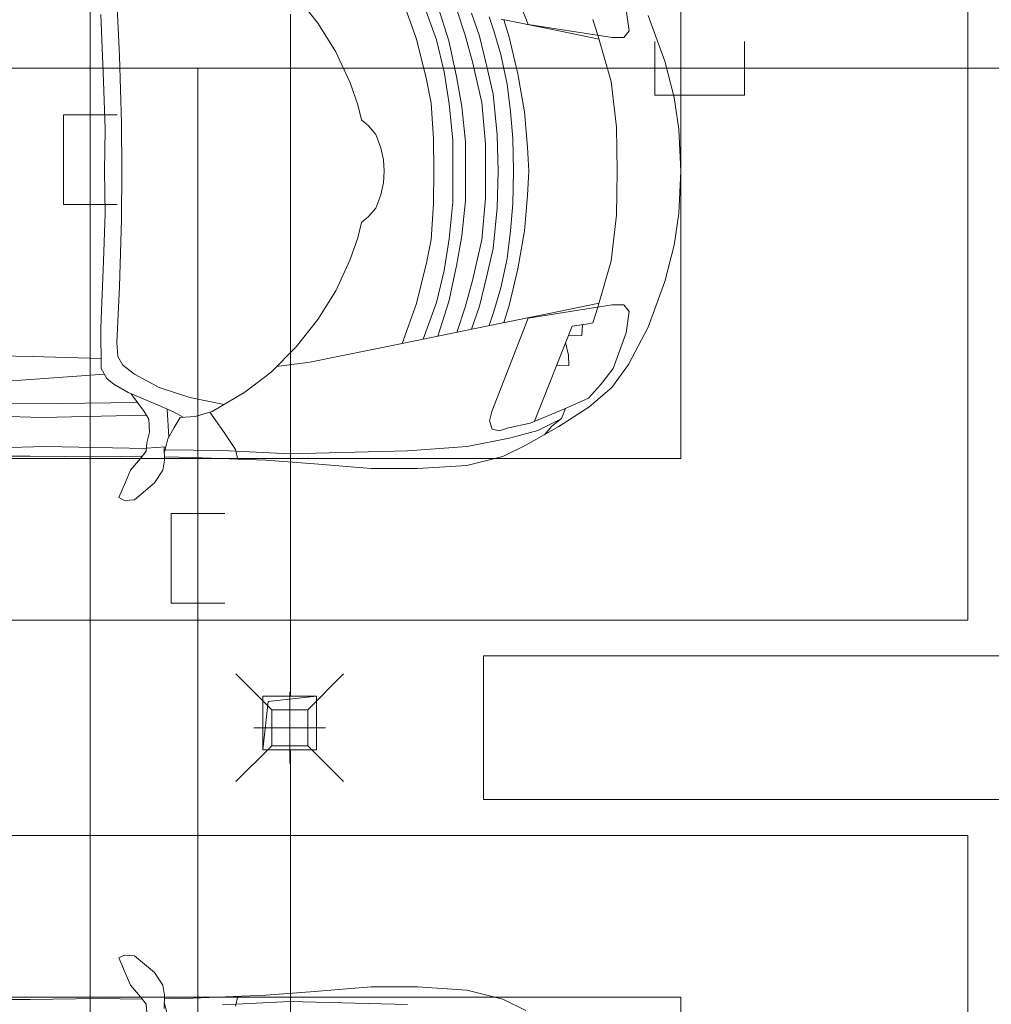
# Model space of a CAD drawing. Header units: millimetres. Extents: x -32229 to 169101, y -13689 to 125138.
# Tile 254 of 256: x 91863 to 94570, y 65530 to 68272. Entities that reach past the tile are written whole.
import ezdxf

# ---------------------------------------------------------------- set-up
doc = ezdxf.new("R2010")
doc.units = ezdxf.units.MM
doc.layers.add('A-DETL-____-OTLN', color=7, linetype='Continuous', lineweight=9, true_color=0x00a600)
for name, color, linetype, lineweight in [('A-DETL-GENF-OTLN', 7, 'Continuous', 18), ('A-FLOR-____-OTLN', 7, 'Continuous', 18), ('C-PRKG-____-OTLN', 7, 'Continuous', 18), ('M-EQPM-____-OTLN', 7, 'Continuous', 18), ('P-SANR-FIXT-OTLN', 7, 'Continuous', 18), ('S-COLS-____-MCUT', 7, 'Continuous', 40)]:
    doc.layers.add(name, color=color, linetype=linetype, lineweight=lineweight)

# ---------------------------------------------------------------- blocks, each defined once
blk = doc.blocks.new('АР_Машиноместо - 4900x2400_М__5300х2500_-V21--01 ЭМ')
at = {"layer": 'A-DETL-GENF-OTLN', "color": 253, "lineweight": 13, "true_color": 0xaaaaaa}
for p, q in [((1044.2, -818.6), (943.3, -845.1)), ((1132.7, -806), (1044.2, -818.6)), ((1250, -800), (1132.7, -806)), ((1250, -800), (1367.3, -806)), ((1367.3, -806), (1455.8, -818.6)), ((1455.8, -818.6), (1556.7, -845.1)), ((943.3, -845.1), (815.8, -891)), ((1556.7, -845.1), (1684.2, -891)), ((1684.2, -891), (1788.1, -946.2)), ((859, -944.1), (800.1, -952.6)), ((877.7, -958.9), (859, -944.1)), ((877.7, -991.4), (877.7, -958.9)), ((1622.3, -958.9), (1641, -944.1)), ((1622.3, -991.4), (1622.3, -958.9)), ((1641, -944.1), (1699.9, -952.6)), ((1699.9, -952.6), (1799.1, -989.1)), ((1788.1, -946.2), (1852.8, -992.8)), ((1127.4, -979.8), (1000.2, -994.5)), ((1250, -977.6), (1127.4, -979.8)), ((1250, -977.6), (1372.6, -979.8)), ((1372.6, -979.8), (1499.8, -994.5)), ((841.1, -1225.9), (877.7, -991.4)), ((1000.2, -994.5), (871.4, -1031.3)), ((1499.8, -994.5), (1628.6, -1031.3)), ((1658.9, -1225.9), (1622.3, -991.4)), ((1799.1, -989.1), (1845, -1024.3)), ((1852.8, -992.8), (1906.8, -1056.8)), ((882.6, -1027.5), (853.8, -1167.4)), ((1617.4, -1027.5), (1646.2, -1167.4)), ((1845.3, -1024.4), (1882.1, -1057.3)), ((1882.1, -1057.3), (1913.1, -1126.3)), ((1906.8, -1056.8), (1960.7, -1140.4)), ((1911, -1121.6), (1938.7, -1132.6)), ((1913.1, -1126.3), (1951.8, -1220.1)), ((1938.7, -1132.6), (1959.6, -1159.6)), ((1960.7, -1140.4), (2012.6, -1232.1)), ((853.8, -1167.4), (826.8, -1300.9)), ((1646.2, -1167.4), (1673.2, -1300.9)), ((1959.6, -1159.6), (1983.8, -1180.5)), ((580.7, -1327.1), (841.1, -1225.9)), ((1182.5, -1227.5), (1084.1, -1236)), ((1250, -1223.7), (1182.5, -1227.5)), ((1250, -1223.7), (1317.5, -1227.5)), ((1317.5, -1227.5), (1415.9, -1236)), ((1919.3, -1327.1), (1658.9, -1225.9)), ((1951.8, -1220.1), (1965, -1280.6)), ((2012.6, -1232.1), (2044.3, -1296.1)), ((978.6, -1254.6), (876.3, -1278.7)), ((1084.1, -1236), (978.6, -1254.6)), ((1415.9, -1236), (1521.4, -1254.6)), ((1521.4, -1254.6), (1623.7, -1278.7)), ((876.3, -1278.7), (828.3, -1293.7)), ((1007.1, -1283.7), (925.2, -1301.6)), ((1083.6, -1274.6), (1007.1, -1283.7)), ((1159.1, -1267.9), (1083.6, -1274.6)), ((1250, -1266.6), (1159.1, -1267.9)), ((1250, -1266.6), (1340.9, -1267.9)), ((1340.9, -1267.9), (1416.4, -1274.6)), ((1416.4, -1274.6), (1492.9, -1283.7)), ((1492.9, -1283.7), (1574.8, -1301.6)), ((1623.7, -1278.7), (1671.7, -1293.7)), ((1965, -1280.6), (1972.8, -1305.2)), ((925.2, -1301.6), (859.1, -1321.2)), ((1148.3, -1312.4), (1035, -1323.2)), ((1250, -1309.3), (1148.3, -1312.4)), ((1250, -1309.3), (1351.7, -1312.4)), ((1351.7, -1312.4), (1465, -1323.2)), ((1574.8, -1301.6), (1640.9, -1321.2)), ((1673.2, -1300.9), (1730, -1576.5)), ((1972.8, -1305.2), (1968.2, -1326)), ((2044.3, -1296.1), (2069.2, -1396.6)), ((859.1, -1321.2), (819.9, -1334.4)), ((958.3, -1341.1), (873.8, -1361.2)), ((1035, -1323.2), (958.3, -1341.1)), ((1465, -1323.2), (1541.7, -1341.1)), ((1541.7, -1341.1), (1626.2, -1361.2)), ((1640.9, -1321.2), (1680.1, -1334.4)), ((1945.6, -1333.3), (1919.3, -1327.1)), ((1968.2, -1326), (1945.6, -1333.3)), ((873.8, -1361.2), (809.9, -1383.1)), ((1059, -1354.8), (945.3, -1380.6)), ((1174.5, -1344.2), (1059, -1354.8)), ((1250, -1344.9), (1174.5, -1344.2)), ((1250, -1344.9), (1325.5, -1344.2)), ((1325.5, -1344.2), (1441, -1354.8)), ((1441, -1354.8), (1554.7, -1380.6)), ((1626.2, -1361.2), (1690.1, -1383.1)), ((945.3, -1380.6), (871.4, -1401.1)), ((1554.7, -1380.6), (1628.6, -1401.1)), ((2069.2, -1396.6), (2078, -1534.1)), ((871.4, -1401.1), (800.5, -1424.6)), ((986.2, -1425.6), (887, -1446.5)), ((1070, -1410.4), (986.2, -1425.6)), ((1168.3, -1399.8), (1070, -1410.4)), ((1250, -1400.1), (1168.3, -1399.8)), ((1250, -1400.1), (1331.7, -1399.8)), ((1331.7, -1399.8), (1430, -1410.4)), ((1430, -1410.4), (1513.8, -1425.6)), ((1513.8, -1425.6), (1613, -1446.5)), ((1628.6, -1401.1), (1699.5, -1424.6)), ((887, -1446.5), (790.4, -1477.3)), ((1061.9, -1445.7), (973.4, -1459.7)), ((1163.9, -1435.1), (1061.9, -1445.7)), ((1250, -1435.1), (1163.9, -1435.1)), ((1250, -1435.1), (1336.1, -1435.1)), ((1336.1, -1435.1), (1438.1, -1445.7)), ((1438.1, -1445.7), (1526.6, -1459.7)), ((1613, -1446.5), (1709.6, -1477.3)), ((884.3, -1480.8), (782, -1518.1)), ((973.4, -1459.7), (884.3, -1480.8)), ((1526.6, -1459.7), (1615.7, -1480.8)), ((1615.7, -1480.8), (1718, -1518.1)), ((1060, -1496.1), (994.9, -1509.3)), ((1159.3, -1489.1), (1060, -1496.1)), ((1250, -1488.3), (1159.3, -1489.1)), ((1250, -1488.3), (1340.7, -1489.1)), ((1340.7, -1489.1), (1440, -1496.1)), ((1440, -1496.1), (1505.1, -1509.3)), ((994.9, -1509.3), (881.7, -1536.4)), ((1505.1, -1509.3), (1618.3, -1536.4)), ((2078, -1534.1), (2078, -1662.9)), ((881.7, -1536.4), (770, -1576.5)), ((1618.3, -1536.4), (1730, -1576.5)), ((1730, -1576.5), (1781.7, -1834.2)), ((1184.7, -1635.7), (1147.5, -1650.5)), ((1217.8, -1629.1), (1184.7, -1635.7)), ((1217.8, -1629.1), (1250, -1626.8)), ((1282.2, -1629.1), (1250, -1626.8)), ((1282.2, -1629.1), (1315.3, -1635.7)), ((1315.3, -1635.7), (1352.5, -1650.5)), ((1123.5, -1670.9), (1107.2, -1689.8)), ((1147.5, -1650.5), (1123.5, -1670.9)), ((1352.5, -1650.5), (1376.5, -1670.9)), ((1376.5, -1670.9), (1392.8, -1689.8)), ((2078, -1662.9), (2065.2, -1820.7)), ((1107.2, -1689.8), (1064.9, -1700.5)), ((1392.8, -1689.8), (1435.1, -1700.5)), ((1004.2, -1721.4), (917, -1761.1)), ((1064.9, -1700.5), (1004.2, -1721.4)), ((1435.1, -1700.5), (1495.8, -1721.4)), ((1495.8, -1721.4), (1583, -1761.1)), ((917, -1761.1), (837.5, -1812.1)), ((1583, -1761.1), (1662.5, -1812.1)), ((837.5, -1812.1), (761.1, -1871.7)), ((1662.5, -1812.1), (1738.9, -1871.7)), ((1781.7, -1834.2), (1794.3, -1926.7)), ((2065.2, -1820.7), (2055.1, -1956.8)), ((1738.9, -1871.7), (1809.3, -1941.6)), ((1809.3, -1941.6), (1865.4, -2015)), ((2055.1, -1956.8), (2047, -2159.1)), ((1865.4, -2015), (1919.3, -2105.7)), ((1974.5, -2074.6), (2024.9, -2041)), ((2024.9, -2041), (2052.5, -2034.4)), ((1880.3, -2168.6), (1899.7, -2072.7)), ((1921.2, -2112.6), (1974.5, -2074.6)), ((1919.3, -2105.7), (1932.9, -2153.8)), ((1932.9, -2153.8), (1935.7, -2195.4)), ((2047, -2159.1), (2045, -2238.9)), ((1852.7, -2254.2), (1880.3, -2168.6)), ((1920.1, -2213.8), (1935.1, -2186.5)), ((1899.2, -2263), (1920.1, -2213.8)), ((1935.7, -2195.4), (1963.3, -2211.8)), ((1963.3, -2211.8), (1994.9, -2230)), ((1913.4, -2231.3), (1989.9, -2227.1)), ((1994.9, -2230), (2032.5, -2239.2)), ((2018, -2235.6), (2020.9, -2288.7)), ((2054.9, -2238.7), (2018.2, -2239.5)), ((2082.6, -2243.4), (2054.9, -2238.7)), ((2118.3, -2266.4), (2082.6, -2243.4)), ((1814.9, -2322.3), (1852.7, -2254.2)), ((1866.2, -2340.5), (1899.2, -2263)), ((2164.8, -2322.3), (2118.3, -2266.4)), ((1869.4, -2332.9), (1919.4, -2296)), ((1919.4, -2296), (1941, -2282.6)), ((1941, -2282.6), (1976.7, -2281.2)), ((1976.7, -2281.2), (2006.4, -2288.6)), ((2006.4, -2288.6), (2030, -2290)), ((2030, -2290), (2050.2, -2306.1)), ((2045.5, -2423.6), (2044, -2301.1)), ((1790, -2355.4), (1814.9, -2322.3)), ((1896.5, -2534.3), (1893.9, -2314.9)), ((2050.2, -2306.1), (2082.6, -2333.8)), ((2166.9, -2350.6), (2164.8, -2322.3)), ((1250, -2357.8), (1115.2, -2358.7)), ((1250, -2357.8), (1384.8, -2358.7)), ((1765.7, -2368.8), (1790, -2355.4)), ((1843.3, -2380.3), (1866.2, -2340.5)), ((2082.6, -2333.8), (2115.6, -2347.9)), ((2115.6, -2347.9), (2158.8, -2366.2)), ((2158.8, -2366.2), (2166.9, -2350.6)), ((929.1, -2364.1), (772.7, -2371.5)), ((1115.2, -2358.7), (929.1, -2364.1)), ((1384.8, -2358.7), (1570.9, -2364.1)), ((1570.9, -2364.1), (1727.3, -2371.5)), ((1727.3, -2371.5), (1765.7, -2368.8)), ((1827.2, -2399.7), (1843.3, -2380.3)), ((999.2, -2409.3), (813.8, -2416.7)), ((1132.7, -2404.6), (999.2, -2409.3)), ((1250, -2406.6), (1132.7, -2404.6)), ((1250, -2406.6), (1367.3, -2404.6)), ((1367.3, -2404.6), (1500.8, -2409.3)), ((1500.8, -2409.3), (1686.2, -2416.7)), ((1799.4, -2415.4), (1827.2, -2399.7)), ((1815.2, -2406.5), (1832.2, -2638.3)), ((1686.2, -2416.7), (1799.4, -2415.4)), ((2043.2, -2613.6), (2045.5, -2423.6)), ((1895.6, -2850.8), (1896.5, -2534.3)), ((2043.9, -2818.3), (2043.2, -2613.6)), ((1832.2, -2638.3), (1840.7, -2936))]:
    blk.add_line(p, q, dxfattribs=at)
at = {"layer": 'A-DETL-GENF-OTLN', "color": 254, "lineweight": 13, "true_color": 0xd4d4d4}
for p, q in [((871.3, -1031.9), (827.7, -1045)), ((1628.7, -1031.9), (1672.3, -1045)), ((1672.3, -1045), (1675.9, -1063.7)), ((1675.9, -1063.7), (1681.2, -1102.9)), ((1676.7, -1074.4), (1707.1, -1076.2)), ((1707.1, -1076.2), (1708.8, -1114.5)), ((1681.2, -1102.9), (1946, -1208.1)), ((1727.4, -1121.3), (1762.3, -1113.6)), ((1762.3, -1113.6), (1790.9, -1112.7)), ((1790.9, -1112.7), (1791.8, -1146.9)), ((1938.3, -1132.1), (1972.1, -1198.6)), ((1972.1, -1198.6), (1992.6, -1274.3)), ((1992.6, -1274.3), (2016.6, -1395.6)), ((2016.6, -1395.6), (2029.1, -1561.4)), ((2029.1, -1561.4), (2037.2, -1889.5)), ((2037.2, -1889.5), (2028.2, -2077.7)), ((2028.2, -2077.7), (2025.5, -2239.3)), ((1929.4, -2291.4), (1935.6, -2580.5)), ((2016.7, -2571.4), (2022, -2290)), ((1771.6, -2415.7), (1766.2, -2606.7)), ((2022.2, -2754.7), (2016.7, -2571.4)), ((1935.6, -2580.5), (1928.4, -2853.3)), ((1766.2, -2606.7), (1762.2, -2818.3))]:
    blk.add_line(p, q, dxfattribs=at)
at = {"layer": 'C-PRKG-____-OTLN', "color": 253, "lineweight": 13, "true_color": 0xaaaaaa}
for p, q in [((2500, 0), (0, 0)), ((2500, 0), (2500, -3721.9)), ((450, -800), (2050, -800)), ((2050, -800), (2050, -4500))]:
    blk.add_line(p, q, dxfattribs=at)
blk = doc.blocks.new('АР_Машиноместо - 4900x2400_М__5300х2500_-3113489--01 ЭМ')
at = {"layer": 'A-DETL-GENF-OTLN', "color": 253, "lineweight": 13, "true_color": 0xaaaaaa}
for p, q in [((2043.9, 2818.3), (2043.2, 2613.6)), ((2043.2, 2613.6), (2045.5, 2423.6)), ((2045.5, 2423.6), (2044, 2301.1)), ((2115.6, 2347.9), (2158.8, 2366.2)), ((2158.8, 2366.2), (2166.9, 2350.6)), ((2050.2, 2306.1), (2082.6, 2333.8)), ((2082.6, 2333.8), (2115.6, 2347.9)), ((2166.9, 2350.6), (2164.8, 2322.3)), ((2030, 2290), (2050.2, 2306.1)), ((2164.8, 2322.3), (2118.3, 2266.4)), ((2006.4, 2288.6), (2030, 2290)), ((2118.3, 2266.4), (2082.6, 2243.4)), ((1994.9, 2230), (2032.5, 2239.2)), ((2054.9, 2238.7), (2018.2, 2239.5)), ((2047, 2159.1), (2045, 2238.9)), ((2082.6, 2243.4), (2054.9, 2238.7)), ((2055.1, 1956.8), (2047, 2159.1)), ((2024.9, 2041), (2052.5, 2034.4)), ((2065.2, 1820.7), (2055.1, 1956.8)), ((2078, 1662.9), (2065.2, 1820.7)), ((2078, 1534.1), (2078, 1662.9)), ((2069.2, 1396.6), (2078, 1534.1)), ((2044.3, 1296.1), (2069.2, 1396.6)), ((2012.6, 1232.1), (2044.3, 1296.1))]:
    blk.add_line(p, q, dxfattribs=at)
at = {"layer": 'A-DETL-GENF-OTLN', "color": 254, "lineweight": 13, "true_color": 0xd4d4d4}
for p, q in [((2037.2, 1889.5), (2028.2, 2077.7)), ((2029.1, 1561.4), (2037.2, 1889.5))]:
    blk.add_line(p, q, dxfattribs=at)
at = {"layer": 'C-PRKG-____-OTLN', "color": 253, "lineweight": 13, "true_color": 0xaaaaaa}
for p, q in [((2500, 0), (2500, 5300)), ((2050, 800), (2050, 4500)), ((450, 800), (2050, 800)), ((2500, 0), (0, 0))]:
    blk.add_line(p, q, dxfattribs=at)
blk = doc.blocks.new('АР_Канал вертикальный прямоугольный - ВК-5405369--01 ЭМ')
at = {"layer": 'M-EQPM-____-OTLN', "color": 253, "lineweight": 13, "true_color": 0xaaaaaa}
for p, q in [((75, 75), (-75, 75)), ((-75, 75), (-75, -75)), ((75, 75), (-75, 75)), ((-75, 75), (-75, -75)), ((-75, -75), (-75, 75)), ((-75, 75), (75, 75)), ((-75, -75), (-60, 60)), ((-75, -75), (-60, 60)), ((-60, 60), (75, 75)), ((-60, 60), (75, 75)), ((75, -75), (75, 75)), ((75, 75), (75, -75)), ((-75, -75), (75, -75)), ((75, -75), (-75, -75))]:
    blk.add_line(p, q, dxfattribs=at)
blk = doc.blocks.new('АР_Трап - 100-100-V67--01 ЭМ')
at = {"layer": 'P-SANR-FIXT-OTLN', "color": 253, "lineweight": 13, "true_color": 0xaaaaaa}
for p, q in [((-50, 50), (-150, 150)), ((50, 50), (150, 150)), ((0, -100), (0, 100)), ((-50, -50), (-50, 50)), ((50, 50), (-50, 50)), ((50, -50), (50, 50)), ((-100, 0), (100, 0)), ((-50, -50), (-150, -150)), ((-50, -50), (50, -50)), ((50, -50), (150, -150))]:
    blk.add_line(p, q, dxfattribs=at)
blk = doc.blocks.new('Наметкина 10_РД_АР_П_отсоединено_rvt-1--01 ЭМ')
at = {"layer": 'A-FLOR-____-OTLN', "color": 253, "lineweight": 13, "true_color": 0xaaaaaa}
for p, q in [((92617.8, 66388.4), (92617.8, 68287.5)), ((92617.8, 64312.5), (92617.8, 66238.4))]:
    blk.add_line(p, q, dxfattribs=at)
at = {"layer": 'S-COLS-____-MCUT', "color": 253, "lineweight": 15, "true_color": 0xaaaaaa}
for p, q in [((95555.3, 66500), (93155.3, 66500)), ((93155.3, 66500), (93155.3, 66100)), ((93155.3, 66100), (94635.3, 66100))]:
    blk.add_line(p, q, dxfattribs=at)
at = {"layer": 'C-PRKG-____-OTLN', "color": 253, "lineweight": 13, "true_color": 0xaaaaaa}
for name, p, rotation in [('АР_Машиноместо - 4900x2400_М__5300х2500_-V21--01 ЭМ', (94505.3, 69100), 270.0000000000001), ('АР_Машиноместо - 4900x2400_М__5300х2500_-3113489--01 ЭМ', (94505.3, 63500), 89.99999999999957)]:
    blk.add_blockref(name, p, dxfattribs=dict(at, rotation=rotation))
at = {"layer": 'M-EQPM-____-OTLN', "color": 253, "lineweight": 13, "true_color": 0xaaaaaa}
blk.add_blockref('АР_Канал вертикальный прямоугольный - ВК-5405369--01 ЭМ', (92615.3, 66313.4), dxfattribs=at)
at = {"layer": 'P-SANR-FIXT-OTLN', "color": 253, "lineweight": 13, "true_color": 0xaaaaaa}
blk.add_blockref('АР_Трап - 100-100-V67--01 ЭМ', (92615.3, 66300), dxfattribs=at)

msp = doc.modelspace()

# ---------------------------------------------------------------- linework, layer by layer
at = {"layer": 'A-DETL-____-OTLN', "color": 1, "true_color": 0xff0000}
for p, q in [((92059.5, 7194.8), (92059.5, 70994.8)), ((92134.5, 68007.5), (91984.5, 68007.5)), ((91984.5, 68007.5), (91984.5, 67757.5)), ((91984.5, 67757.5), (92134.5, 67757.5))]:
    msp.add_line(p, q, dxfattribs=at)
at = {"layer": 'A-DETL-____-OTLN', "color": 5, "true_color": 0x0000ff}
for p, q in [((93632.7, 68211.7), (93632.7, 68061.7)), ((93882.7, 68061.7), (93882.7, 68211.7)), ((89599.4, 68136.7), (98814.5, 68136.7)), ((92359.5, 68136.7), (92359.5, 48733.2)), ((93632.7, 68061.7), (93882.7, 68061.7)), ((92434.5, 66896.7), (92284.5, 66896.7)), ((92284.5, 66896.7), (92284.5, 66646.7)), ((92284.5, 66646.7), (92434.5, 66646.7))]:
    msp.add_line(p, q, dxfattribs=at)

# ---------------------------------------------------------------- block references
at = {"lineweight": 5}
msp.add_blockref('Наметкина 10_РД_АР_П_отсоединено_rvt-1--01 ЭМ', (0, 0), dxfattribs=at)

doc.saveas('drawing.dxf')
